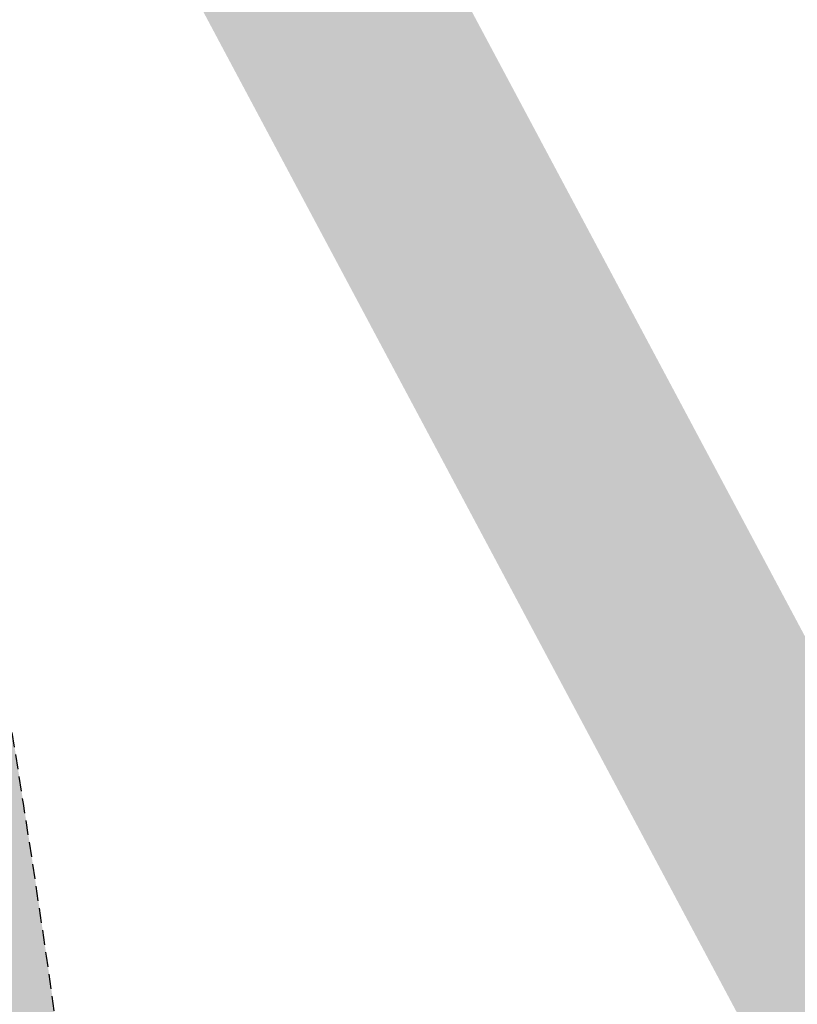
# Model space of a CAD drawing. Header units: metres. Extents: x 101723 to 104407, y 400975 to 405689.
# Tile 13 of 48: x 104295 to 104308, y 401870 to 401886. Entities that reach past the tile are written whole.
import ezdxf

# ---------------------------------------------------------------- set-up
doc = ezdxf.new("R2010")
doc.units = ezdxf.units.M
doc.linetypes.add('HIDDEN', pattern=[0.375, 0.25, -0.125])
doc.layers.add('_hulplijn voor arcering', color=1, linetype='HIDDEN', plot=False)
doc.layers.add('N-WE-GW-WATERGANG_TALUD-V', color=126, linetype='Continuous', lineweight=18)
doc.layers.add('N-WE-VH-GESLOTENVERHARDING_ASFALT-V', color=253, linetype='Continuous', lineweight=18)
doc.layers.add('N-WE-GW-WATERGANG_WATERLIJN-V', color=7, linetype='Continuous', lineweight=18, true_color=0x006892)

msp = doc.modelspace()

# ---------------------------------------------------------------- hatches: boundary and pattern name
at = {"layer": 'N-WE-GW-WATERGANG_TALUD-V'}
h = msp.add_hatch(color=256, dxfattribs=at)
h.dxf.hatch_style = 1
edge = h.paths.add_edge_path()
edge.add_line((104310.2053033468, 401867.4162674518), (104298.7724053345, 401888.8581999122))
edge.add_arc((104320.8324245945, 401900.6206635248), 24.99999999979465, 195.6133754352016, 208.0666630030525, ccw=False)
edge.add_line((104296.7549305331, 401893.8920470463), (104291.454152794, 401912.8602026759))
edge.add_arc((104310.7161480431, 401918.2430958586), 19.99999999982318, 188.007408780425, 195.6133754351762, ccw=False)
edge.add_line((104290.9111467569, 401915.4570728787), (104290.6220862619, 401917.5119171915))
edge.add_line((104290.6220862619, 401917.5119171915), (104289.7278879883, 401917.4021234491))
edge.add_line((104289.7278879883, 401917.4021234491), (104290.006994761, 401915.4398821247))
edge.add_arc((104389.0104970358, 401929.5220175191), 99.99999999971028, 188.0953772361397, 195.6868622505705)
edge.add_arc((104054.6942507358, 401835.632667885), 247.2500000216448, 13.367798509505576, 15.686862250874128, ccw=False)
edge.add_arc((104309.8388419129, 401896.2651682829), 15.00000000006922, 193.3677985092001, 208.0666630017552)
edge.add_line((104296.6028303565, 401889.2076901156), (104308.661101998, 401866.592894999))
edge.add_line((104308.661101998, 401866.592894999), (104327.381912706, 401831.4827804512))
edge.add_line((104327.381912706, 401831.4827804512), (104327.8158805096, 401830.718737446))
edge.add_arc((104329.5360393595, 401831.6957682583), 1.978265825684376, 209.5960861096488, 254.5489606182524)
edge.add_line((104329.0089999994, 401829.7890000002), (104330.1459084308, 401829.6916705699))
edge.add_line((104330.1459084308, 401829.6916705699), (104330.6100254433, 401829.6519380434))
edge.add_arc((104330.7006234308, 401831.041012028), 1.392025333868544, 266.2683481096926, 371.0158088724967)
edge.add_line((104332.067, 401831.307), (104331.994, 401831.6820000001))
edge.add_line((104331.994, 401831.6820000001), (104331.871, 401832.0430000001))
edge.add_line((104331.871, 401832.0430000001), (104331.7010000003, 401832.3849999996))
edge.add_line((104331.7010000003, 401832.3849999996), (104329.6545549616, 401835.7221532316))
edge.add_line((104329.6545549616, 401835.7221532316), (104312.1907050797, 401868.4748891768))
edge.add_line((104312.1907050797, 401868.4748891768), (104300.1869063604, 401890.9875225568))
edge.add_arc((104313.4229179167, 401898.0450007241), 15.00000000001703, 193.5621862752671, 208.0666630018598, ccw=False)
edge.add_arc((103855.8296095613, 401779.2020521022), 457.7763723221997, 14.59146949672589, 17.09259117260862)
edge.add_arc((104312.3944114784, 401919.9709727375), 20.00000000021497, 187.9262831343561, 198.1218743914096, ccw=False)
edge.add_line((104292.5854852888, 401917.212994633), (104292.5115655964, 401917.743916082))
edge.add_line((104292.5115655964, 401917.743916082), (104291.7150808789, 401917.6461200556))
edge.add_line((104291.7150808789, 401917.6461200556), (104292.0438578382, 401915.4361647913))
edge.add_arc((104314.5326390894, 401918.1305125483), 22.64960909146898, 186.8319583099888, 194.5035862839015)
edge.add_line((104292.6048284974, 401912.4581308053), (104297.7180302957, 401894.1611917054))
edge.add_arc((104320.8324245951, 401900.6206635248), 24.00000000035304, 195.6133754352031, 208.0666630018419)
edge.add_line((104299.6548061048, 401889.3286984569), (104311.0877041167, 401867.8867659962))
edge.add_line((104311.0877041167, 401867.8867659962), (104330.5757470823, 401831.3776846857))
edge.add_arc((104330.1347605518, 401831.1420347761), 0.4999999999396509, -151.88129626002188, 28.118703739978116, ccw=False)
edge.add_line((104329.6937740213, 401830.9063848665), (104310.2053033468, 401867.4162674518))
at = {"layer": 'N-WE-GW-WATERGANG_WATERLIJN-V'}
h = msp.add_hatch(color=256, dxfattribs=at)
h.dxf.hatch_style = 1
edge = h.paths.add_edge_path()
edge.add_line((104290.6220862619, 401917.5119171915), (104290.9111467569, 401915.4570728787))
edge.add_arc((104310.716148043, 401918.2430958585), 19.99999999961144, 188.0074087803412, 195.6133754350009)
edge.add_line((104291.4541527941, 401912.8602026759), (104296.7549305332, 401893.8920470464))
edge.add_arc((104320.8324245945, 401900.6206635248), 24.99999999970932, 195.6133754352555, 208.0666630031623)
edge.add_line((104298.7724053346, 401888.8581999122), (104310.2053033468, 401867.4162674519))
edge.add_line((104310.2053033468, 401867.4162674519), (104329.6937740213, 401830.9063848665))
edge.add_arc((104330.1347605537, 401831.1420347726), 0.4999999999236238, 208.1187032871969, 388.1187200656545)
edge.add_line((104330.575747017, 401831.3776848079), (104311.0877041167, 401867.8867659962))
edge.add_line((104311.0877041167, 401867.8867659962), (104299.6548061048, 401889.3286984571))
edge.add_arc((104320.8324245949, 401900.6206635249), 24.0000000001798, 195.6133754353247, 208.0666630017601, ccw=False)
edge.add_line((104297.7180302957, 401894.1611917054), (104292.6048284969, 401912.4581308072))
edge.add_arc((104314.5326390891, 401918.1305125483), 22.64960909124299, 186.8319583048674, 194.5035862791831, ccw=False)
edge.add_line((104292.043857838, 401915.4361647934), (104291.7150808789, 401917.6461200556))
edge.add_line((104291.7150808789, 401917.6461200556), (104290.6220862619, 401917.5119171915))
at = {"layer": 'N-WE-VH-GESLOTENVERHARDING_ASFALT-V'}
h = msp.add_hatch(color=256, dxfattribs=at)
h.dxf.hatch_style = 1
edge = h.paths.add_edge_path()
edge.add_line((104287.1106503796, 401915.1867827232), (104284.5974962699, 401933.1425724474))
edge.add_line((104284.5974962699, 401933.1425724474), (104284.5973639, 401933.1435150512))
edge.add_line((104284.5973639, 401933.1435150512), (104284.0956540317, 401933.0733469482))
edge.add_line((104284.0956540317, 401933.0733469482), (104285.818, 401920.7140000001))
edge.add_line((104285.818, 401920.7140000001), (104286.115, 401918.5770000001))
edge.add_line((104286.115, 401918.5770000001), (104288.729, 401900.497))
edge.add_line((104288.729, 401900.497), (104290.612, 401886.937))
edge.add_line((104290.612, 401886.937), (104292.311, 401874.8410000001))
edge.add_line((104292.311, 401874.8410000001), (104293.763, 401864.7110000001))
edge.add_line((104293.763, 401864.7110000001), (104294.359, 401860.403))
edge.add_line((104294.359, 401860.403), (104295.194, 401854.3570000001))
edge.add_line((104295.194, 401854.3570000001), (104296.786, 401842.9440000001))
edge.add_line((104296.786, 401842.9440000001), (104298.09, 401833.421))
edge.add_line((104298.09, 401833.421), (104298.417, 401832.894))
edge.add_line((104298.417, 401832.894), (104299.307, 401831.6230000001))
edge.add_line((104299.307, 401831.6230000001), (104299.946, 401830.8050000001))
edge.add_line((104299.946, 401830.8050000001), (104300.643, 401830.0350000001))
edge.add_line((104300.643, 401830.0350000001), (104301.271, 401829.4280000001))
edge.add_line((104301.271, 401829.4280000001), (104301.936, 401828.8600000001))
edge.add_line((104301.936, 401828.8600000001), (104302.633, 401828.3340000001))
edge.add_line((104302.633, 401828.3340000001), (104303.362, 401827.8520000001))
edge.add_line((104303.362, 401827.8520000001), (104304.004, 401827.5250000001))
edge.add_line((104304.004, 401827.5250000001), (104304.01, 401827.5220000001))
edge.add_line((104304.01, 401827.5220000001), (104304.67, 401827.2500000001))
edge.add_line((104304.67, 401827.2500000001), (104305.356, 401827.029))
edge.add_line((104305.356, 401827.029), (104306.058, 401826.8630000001))
edge.add_line((104306.058, 401826.8630000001), (104306.433, 401826.8050000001))
edge.add_line((104306.433, 401826.8050000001), (104306.2024125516, 401828.6345515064))
edge.add_arc((104311.8817113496, 401839.205529), 12.00000000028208, 187.967555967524, 241.7529117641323, ccw=False)
edge.add_line((104299.9975507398, 401837.542180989), (104299.2672470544, 401842.7599984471))
edge.add_line((104299.2672470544, 401842.7599984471), (104295.5465724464, 401869.3431875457))
edge.add_arc((104054.6942507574, 401835.6326679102), 243.1999999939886, 7.967555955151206, 12.88575486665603)
edge.add_arc((104584.2146656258, 401956.7704829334), 299.9999999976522, 187.9675559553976, 192.8857548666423, ccw=False)

# ---------------------------------------------------------------- linework, layer by layer
at = {"layer": '_hulplijn voor arcering'}
for points in [[(104299.9975507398, 401837.542180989), (104299.2672470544, 401842.7599984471, 0.02283367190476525), (104295.1883101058, 401864.5900614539, -0.022833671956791), (104291.2191955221, 401885.8323661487), (104291.2191955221, 401885.8323661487), (104284.5974962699, 401933.1425724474)], [(104284.5974962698, 401933.1425724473), (104287.1106503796, 401915.1867827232, 0.02146298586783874), (104291.7696647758, 401889.8681550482, -0.02146298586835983), (104295.5465724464, 401869.3431875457), (104296.8668693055, 401859.9100323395, -4.70899181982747e-07), (104296.8669328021, 401859.9095786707, -4.70899181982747e-07)]]:
    msp.add_lwpolyline(points, format="xyb", dxfattribs=at)

doc.saveas('drawing.dxf')
